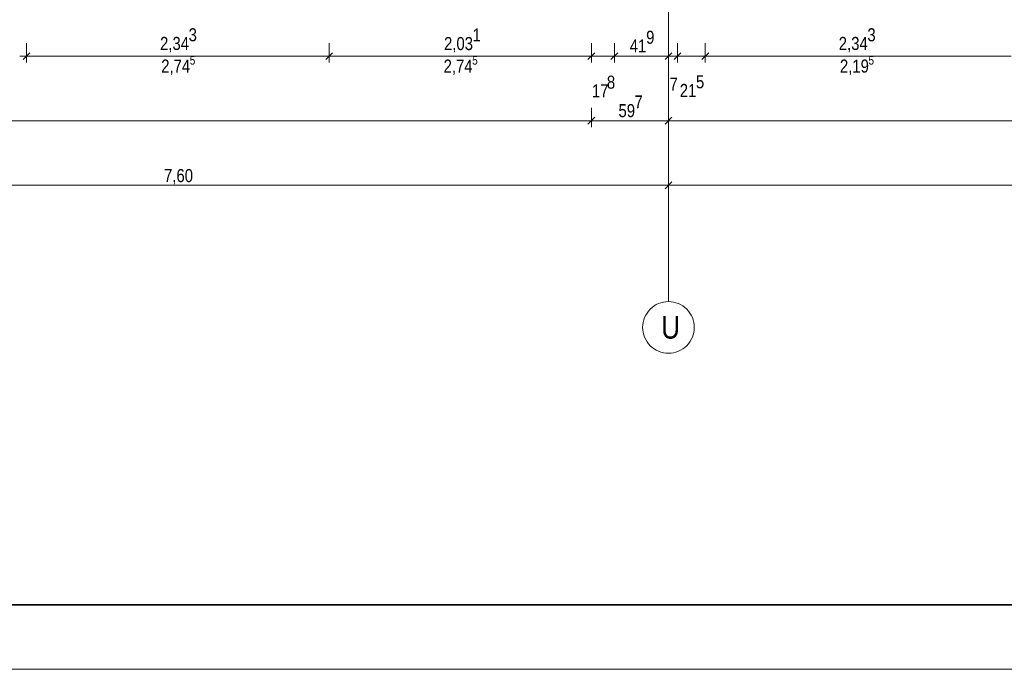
# Model space of a CAD drawing. Extents: x -1920 to 300, y 62 to 656.
# Tile 4 of 60: x -1714 to -1638, y 62 to 113. Entities that reach past the tile are written whole.
import ezdxf
from ezdxf.lldxf.tags import DXFTag

# ---------------------------------------------------------------- set-up
doc = ezdxf.new("R2010")
doc.units = 0
doc.layers.get('0').update_dxf_attribs({"lineweight": 35})
doc.layers.add('70 -71 Achsen- 1 Gebäudeachsen', color=7, linetype='STRICHPUNKT2-A06G9HJF8I', lineweight=18)
doc.layers.add('iwb_Plankopf Rahmen', color=7, linetype='Continuous', lineweight=35)
doc.layers.add('70 -76 Bemaßung- 2 Allgemein', color=9, linetype='Continuous', lineweight=5, true_color=0x808080)
doc.styles.get("Standard").update_dxf_attribs({"font": 'ARIALN.TTF'})
tags = doc.linetypes.add('STRICHPUNKT2-A06G9HJF8I', pattern=[12.7, 6.35, -3.175, 0, -3.175]).pattern_tags.tags
tags[10:11] = [DXFTag(74, 4), DXFTag(75, 0), DXFTag(340, '0'), DXFTag(46, 0.0), DXFTag(50, 0.0), DXFTag(44, 0.0), DXFTag(45, 0.0)]
tags[8:9] = [DXFTag(74, 4), DXFTag(75, 0), DXFTag(340, '0'), DXFTag(46, 0.0), DXFTag(50, 0.0), DXFTag(44, 0.0), DXFTag(45, 0.0)]
tags[6:7] = [DXFTag(74, 4), DXFTag(75, 0), DXFTag(340, '0'), DXFTag(46, 0.0), DXFTag(50, 0.0), DXFTag(44, 0.0), DXFTag(45, 0.0)]
tags[4:5] = [DXFTag(74, 4), DXFTag(75, 0), DXFTag(340, '0'), DXFTag(46, 0.0), DXFTag(50, 0.0), DXFTag(44, 0.0), DXFTag(45, 0.0)]

# ---------------------------------------------------------------- blocks, each defined once
blk = doc.blocks.new('Referenz-A06G9HJH8I', base_point=(-1905.787, 86.892))
at = {"layer": '70 -71 Achsen- 1 Gebäudeachsen', "color": 0, "linetype": 'STRICHPUNKT2-A06G9HJF8I', "ltscale": 0.18}
blk.add_line((-1663.831, 590.612), (-1663.831, 90.892), dxfattribs=at)
at = {"layer": '70 -71 Achsen- 1 Gebäudeachsen', "color": 0, "linetype": 'Continuous', "ltscale": 0.18}
for p, q in [((-1664.596, 90.74), (-1664.411, 90.806)), ((-1664.411, 90.806), (-1664.221, 90.854)), ((-1664.221, 90.854), (-1664.027, 90.883)), ((-1664.027, 90.883), (-1663.831, 90.892)), ((-1663.831, 90.892), (-1663.635, 90.883)), ((-1663.635, 90.883), (-1663.44, 90.854)), ((-1663.44, 90.854), (-1663.25, 90.806)), ((-1663.25, 90.806), (-1663.065, 90.74)), ((-1665.594, 89.835), (-1665.494, 90.004)), ((-1665.494, 90.004), (-1665.377, 90.161)), ((-1665.377, 90.161), (-1665.245, 90.307)), ((-1665.245, 90.307), (-1665.099, 90.438)), ((-1665.099, 90.438), (-1664.942, 90.555)), ((-1664.942, 90.555), (-1664.773, 90.656)), ((-1664.773, 90.656), (-1664.596, 90.74)), ((-1663.065, 90.74), (-1662.888, 90.656)), ((-1662.888, 90.656), (-1662.719, 90.555)), ((-1662.719, 90.555), (-1662.562, 90.438)), ((-1662.562, 90.438), (-1662.416, 90.307)), ((-1662.416, 90.307), (-1662.285, 90.161)), ((-1662.285, 90.161), (-1662.168, 90.004)), ((-1662.168, 90.004), (-1662.067, 89.835)), ((-1665.821, 89.088), (-1665.792, 89.283)), ((-1665.792, 89.283), (-1665.745, 89.473)), ((-1665.745, 89.473), (-1665.678, 89.658)), ((-1665.678, 89.658), (-1665.594, 89.835)), ((-1662.067, 89.835), (-1661.983, 89.658)), ((-1661.983, 89.658), (-1661.917, 89.473)), ((-1661.917, 89.473), (-1661.869, 89.283)), ((-1661.869, 89.283), (-1661.84, 89.088)), ((-1665.831, 88.892), (-1665.821, 89.088)), ((-1665.821, 88.696), (-1665.831, 88.892)), ((-1665.792, 88.502), (-1665.821, 88.696)), ((-1665.745, 88.312), (-1665.792, 88.502)), ((-1661.869, 88.502), (-1661.917, 88.312)), ((-1661.84, 88.696), (-1661.869, 88.502)), ((-1661.84, 89.088), (-1661.831, 88.892)), ((-1661.831, 88.892), (-1661.84, 88.696)), ((-1665.678, 88.127), (-1665.745, 88.312)), ((-1665.594, 87.95), (-1665.678, 88.127)), ((-1665.494, 87.781), (-1665.594, 87.95)), ((-1665.377, 87.624), (-1665.494, 87.781)), ((-1662.168, 87.781), (-1662.285, 87.624)), ((-1662.067, 87.95), (-1662.168, 87.781)), ((-1661.983, 88.127), (-1662.067, 87.95)), ((-1661.917, 88.312), (-1661.983, 88.127)), ((-1665.245, 87.478), (-1665.377, 87.624)), ((-1665.099, 87.346), (-1665.245, 87.478)), ((-1664.942, 87.23), (-1665.099, 87.346)), ((-1664.773, 87.129), (-1664.942, 87.23)), ((-1664.596, 87.045), (-1664.773, 87.129)), ((-1664.411, 86.979), (-1664.596, 87.045)), ((-1664.221, 86.931), (-1664.411, 86.979)), ((-1663.25, 86.979), (-1663.44, 86.931)), ((-1663.065, 87.045), (-1663.25, 86.979)), ((-1662.888, 87.129), (-1663.065, 87.045)), ((-1662.719, 87.23), (-1662.888, 87.129)), ((-1662.562, 87.346), (-1662.719, 87.23)), ((-1662.416, 87.478), (-1662.562, 87.346)), ((-1662.285, 87.624), (-1662.416, 87.478)), ((-1664.027, 86.902), (-1664.221, 86.931)), ((-1663.831, 86.892), (-1664.027, 86.902)), ((-1663.635, 86.902), (-1663.831, 86.892)), ((-1663.44, 86.931), (-1663.635, 86.902))]:
    blk.add_line(p, q, dxfattribs=at)
at = {"layer": '70 -76 Bemaßung- 2 Allgemein', "color": 0, "linetype": 'Continuous', "ltscale": 0.13}
for p, q in [((-1713.547, 110.892), (-1713.547, 109.392)), ((-1713.547, 110.892), (-1713.547, 109.392)), ((-1690.114, 110.892), (-1690.114, 109.392)), ((-1690.114, 110.892), (-1690.114, 109.392)), ((-1669.801, 110.892), (-1669.801, 109.392)), ((-1669.801, 110.892), (-1669.801, 109.392)), ((-1668.021, 110.892), (-1668.021, 109.392)), ((-1668.021, 110.892), (-1668.021, 109.392)), ((-1663.831, 110.892), (-1663.831, 109.392)), ((-1663.831, 110.892), (-1663.831, 109.392)), ((-1663.131, 110.892), (-1663.131, 109.392)), ((-1663.131, 110.892), (-1663.131, 109.392)), ((-1660.981, 110.892), (-1660.981, 109.392)), ((-1660.981, 110.892), (-1660.981, 109.392)), ((-1713.297, 109.892), (-1714.078, 109.892)), ((-1713.813, 109.627), (-1713.282, 110.158)), ((-1713.282, 110.158), (-1713.813, 109.627)), ((-1713.797, 109.892), (-1713.017, 109.892)), ((-1690.644, 109.892), (-1713.017, 109.892)), ((-1689.864, 109.892), (-1690.644, 109.892)), ((-1689.849, 110.158), (-1690.379, 109.627)), ((-1690.379, 109.627), (-1689.849, 110.158)), ((-1690.364, 109.892), (-1689.584, 109.892)), ((-1670.331, 109.892), (-1689.584, 109.892)), ((-1670.331, 109.892), (-1670.861, 109.892)), ((-1669.551, 109.892), (-1670.331, 109.892)), ((-1669.551, 109.892), (-1670.331, 109.892)), ((-1669.535, 110.158), (-1670.066, 109.627)), ((-1669.535, 110.158), (-1670.066, 109.627)), ((-1668.021, 109.892), (-1669.801, 109.892)), ((-1668.286, 109.627), (-1667.755, 110.158)), ((-1668.286, 109.627), (-1667.755, 110.158)), ((-1668.271, 109.892), (-1667.49, 109.892)), ((-1668.271, 109.892), (-1667.49, 109.892)), ((-1667.49, 109.892), (-1666.96, 109.892)), ((-1664.361, 109.892), (-1667.49, 109.892)), ((-1664.361, 109.892), (-1664.891, 109.892)), ((-1663.581, 109.892), (-1664.361, 109.892)), ((-1663.581, 109.892), (-1664.361, 109.892)), ((-1663.661, 109.892), (-1664.191, 109.892)), ((-1663.565, 110.158), (-1664.096, 109.627)), ((-1663.565, 110.158), (-1664.096, 109.627)), ((-1663.131, 109.892), (-1663.831, 109.892)), ((-1662.881, 109.892), (-1663.661, 109.892)), ((-1663.396, 109.627), (-1662.865, 110.158)), ((-1662.865, 110.158), (-1663.396, 109.627)), ((-1663.381, 109.892), (-1662.6, 109.892)), ((-1660.981, 109.892), (-1663.131, 109.892)), ((-1662.6, 109.892), (-1662.07, 109.892)), ((-1661.246, 109.627), (-1660.715, 110.158)), ((-1661.246, 109.627), (-1660.715, 110.158)), ((-1661.231, 109.892), (-1660.45, 109.892)), ((-1661.231, 109.892), (-1660.45, 109.892)), ((-1638.078, 109.892), (-1660.45, 109.892)), ((-1660.45, 109.892), (-1659.92, 109.892)), ((-1637.297, 109.892), (-1638.078, 109.892)), ((-1669.801, 105.892), (-1669.801, 104.392)), ((-1669.801, 105.892), (-1669.801, 104.392)), ((-1663.831, 105.892), (-1663.831, 104.392)), ((-1663.831, 105.892), (-1663.831, 104.392)), ((-1670.331, 104.892), (-1815.3, 104.892)), ((-1669.551, 104.892), (-1670.331, 104.892)), ((-1669.535, 105.158), (-1670.066, 104.627)), ((-1670.066, 104.627), (-1669.535, 105.158)), ((-1670.051, 104.892), (-1669.27, 104.892)), ((-1664.361, 104.892), (-1669.27, 104.892)), ((-1663.581, 104.892), (-1664.361, 104.892)), ((-1663.565, 105.158), (-1664.096, 104.627)), ((-1664.096, 104.627), (-1663.565, 105.158)), ((-1664.081, 104.892), (-1663.3, 104.892)), ((-1056.361, 104.892), (-1663.3, 104.892)), ((-1663.831, 100.892), (-1663.831, 99.392)), ((-1663.831, 100.892), (-1663.831, 99.392)), ((-1664.096, 99.627), (-1663.565, 100.158)), ((-1663.565, 100.158), (-1664.096, 99.627)), ((-1664.361, 99.892), (-1739.3, 99.892)), ((-1663.581, 99.892), (-1664.361, 99.892)), ((-1664.081, 99.892), (-1663.3, 99.892)), ((-1588.361, 99.892), (-1663.3, 99.892))]:
    blk.add_line(p, q, dxfattribs=at)
at = {"layer": '70 -71 Achsen- 1 Gebäudeachsen', "color": 0, "linetype": 'Continuous', "ltscale": 0.18, "insert": (-1664.397, 89.788), "char_height": 1.76205, "attachment_point": 1}
blk.add_mtext('{\\fArial Narrow;U}', dxfattribs=at)
at = {"layer": '70 -76 Bemaßung- 2 Allgemein', "color": 0, "linetype": 'Continuous', "ltscale": 0.13, "attachment_point": 1}
for s, insert, char_height in [('{\\fArial Narrow;2,34}', (-1703.208, 111.377), 1.00689), ('{\\fArial Narrow;3}', (-1700.995, 112.048), 1.00689), ('{\\fArial Narrow;2,03}', (-1681.215, 111.368), 1.00689), ('{\\fArial Narrow;1}', (-1679.002, 112.039), 1.00689), ('{\\fArial Narrow;9}', (-1665.562, 111.857), 1.00689), ('{\\fArial Narrow;2,34}', (-1650.641, 111.377), 1.00689), ('{\\fArial Narrow;3}', (-1648.428, 112.048), 1.00689), ('{\\fArial Narrow;41}', (-1666.833, 111.186), 1.00689), ('{\\fArial Narrow;5}', (-1700.906, 109.905), 0.67129), ('{\\fArial Narrow;5}', (-1679.033, 109.905), 0.67129), ('{\\fArial Narrow;5}', (-1648.34, 109.904), 0.67129), ('{\\fArial Narrow;2,74}', (-1703.119, 109.625), 1.00689), ('{\\fArial Narrow;2,74}', (-1681.246, 109.625), 1.00689), ('{\\fArial Narrow;2,19}', (-1650.553, 109.624), 1.00689), ('{\\fArial Narrow;8}', (-1668.602, 108.38), 1.00689), ('{\\fArial Narrow;5}', (-1661.704, 108.407), 1.00689), ('{\\fArial Narrow;17}', (-1669.762, 107.708), 1.00689), ('{\\fArial Narrow;7}', (-1663.748, 108.236), 1.00689), ('{\\fArial Narrow;21}', (-1662.954, 107.736), 1.00689), ('{\\fArial Narrow;7}', (-1666.465, 106.848), 1.00689), ('{\\fArial Narrow;59}', (-1667.701, 106.177), 1.00689), ('{\\fArial Narrow;7,60}', (-1702.9, 101.15), 1.00689)]:
    blk.add_mtext(s, dxfattribs=dict(at, insert=insert, char_height=char_height))

msp = doc.modelspace()

# ---------------------------------------------------------------- linework, layer by layer
at = {"layer": 'iwb_Plankopf Rahmen', "color": 8, "lineweight": 13, "ltscale": 0.13, "true_color": 0x808080}
msp.add_lwpolyline([(300.353, 62.433), (-1919.647, 62.433), (-1919.647, 656.433), (300.353, 656.433), (300.353, 62.433)], close=True, dxfattribs=at)
at = {"layer": 'iwb_Plankopf Rahmen', "ltscale": 0.35}
msp.add_lwpolyline([(-1899.647, 67.433), (-1899.647, 651.433), (295.353, 651.433), (295.353, 67.433), (-739.647, 67.433), (-1899.647, 67.433)], close=True, dxfattribs=at)

# ---------------------------------------------------------------- block references
at = {"color": 8, "lineweight": 25, "ltscale": 0.25, "true_color": 0x808080}
msp.add_blockref('Referenz-A06G9HJH8I', (-1905.787, 86.892), dxfattribs=at)

doc.saveas('drawing.dxf')
